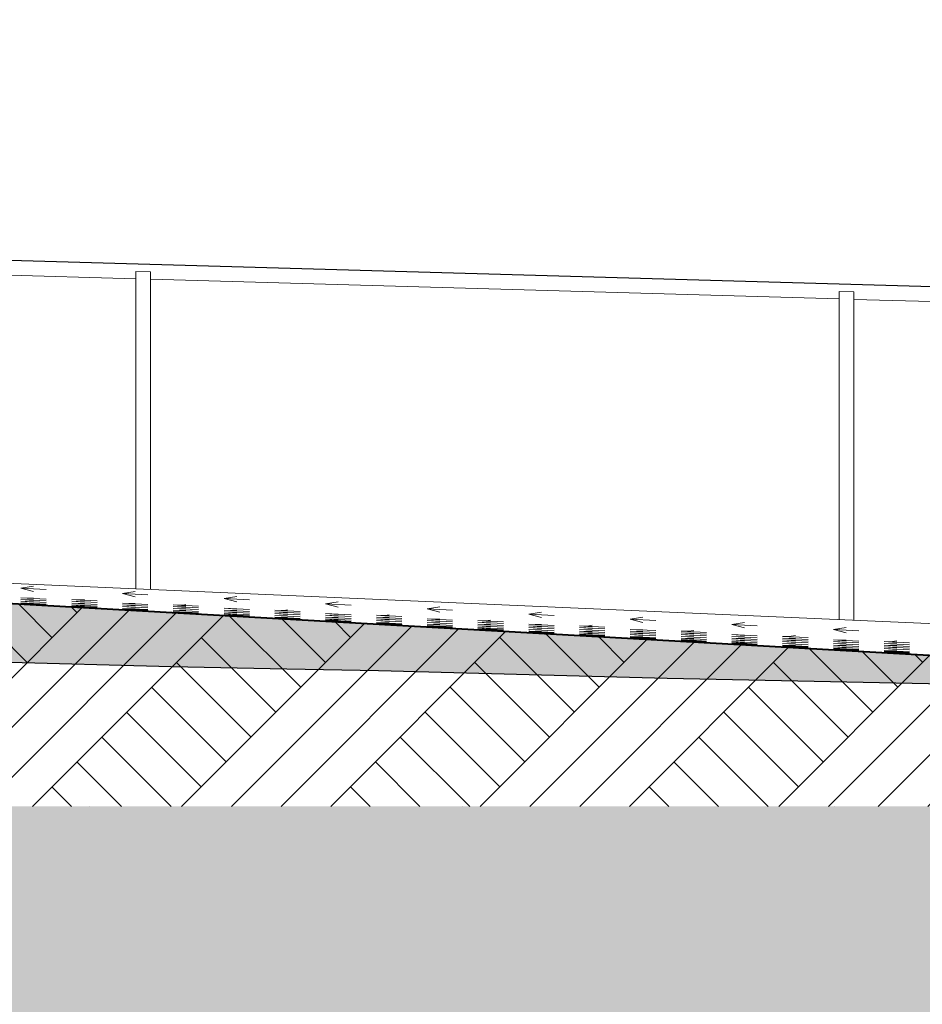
# Model space of a CAD drawing. Header units: millimetres. Extents: x -4481 to 79246, y -53000 to 18468.
# Tile 46 of 48: x 66160 to 69239, y -1675 to 1683. Entities that reach past the tile are written whole.
import ezdxf

# ---------------------------------------------------------------- set-up
doc = ezdxf.new("R2010")
doc.units = ezdxf.units.MM
doc.header["$MEASUREMENT"] = 0
doc.linetypes.add('Points', pattern=[1269.999981, 0, -1269.999981])
for name, color, linetype in [('Nouveau_0', 7, 'Continuous'), ('Nouveau__ DÉBLAIS REMBLAIS', 7, 'Continuous'), ('Nouveau_Equip - Escaliers et ascenseurs', 7, 'Continuous'), ('Nouveau_Terrain - modifié', 7, 'Continuous'), ('Terrain - original', 7, 'Continuous')]:
    doc.layers.add(name, color=color, linetype=linetype)
doc.linetypes.add('_TN', pattern='A,0,[2,PROJET COUPE BB_21.Shx,S=126.984127,R=0,X=0,Y=0],-16000,0', length=16000)
pattern_1 = [(45, (0, 0), (-254.5584, 254.5584), []), (45, (-84.85, 84.85), (-509.117, 509.117), []), (45, (-169.7, 169.7), (-509.117, 509.117), []), (135, (-254.56, 254.56), (84.85281, 84.85281), [360, -360])]

# ---------------------------------------------------------------- blocks, each defined once
blk = doc.blocks.new('Élément de coupe_16')
at = {"layer": 'Terrain - original', "linetype": 'Continuous', "lineweight": 13}
h = blk.add_hatch(dxfattribs=at)
h.set_pattern_fill('__TERRE_VÉGÉTALISÉE', style=0, pattern_type=2)
h.set_pattern_definition(pattern_1)
h.paths.add_polyline_path([(-565.7, 965.1), (-4480.9, 349.6), (-4480.9, -53000), (79246.1, -53000), (79246.1, -778.5), (74371.3, -674.1), (74371.3, -1000), (9244.8, -1000), (9244.8, 1401), (731.6, 1682.7), (523.7, 1468), (24.2, 1109.4)])
blk = doc.blocks.new('Élément de coupe_65')
at = {"layer": 'Nouveau_Terrain - modifié', "linetype": 'Continuous', "lineweight": 5}
h = blk.add_hatch(dxfattribs=at)
h.set_pattern_fill('__TERRE_VÉGÉTALISÉE', style=0, pattern_type=2)
h.set_pattern_definition(pattern_1)
h.paths.add_polyline_path([(74371.3, -1000), (74371.3, -766.9), (70552.6, -557), (60668, 0), (60668, -1000)])
at = {"layer": 'Nouveau_Terrain - modifié', "color": 7, "linetype": 'Continuous', "lineweight": 13}
for p, q in [((66791.2, -268.1), (60668, 0)), ((66164.3, -256.1), (66207.6, -249.3)), ((66164.3, -256.1), (66250.9, -260.5)), ((66164.3, -256.1), (66207.6, -267.4)), ((66510.8, -273.7), (66554.1, -266.9)), ((66164.3, -288.6), (66250.9, -293.1)), ((66164.3, -288.6), (66207.6, -291.6)), ((66164.3, -288.6), (66207.6, -290.1)), ((66164.3, -294.7), (66250.9, -299.1)), ((66164.3, -294.7), (66207.6, -297.6)), ((66164.3, -294.7), (66207.6, -296.1)), ((66164.3, -300.7), (66250.9, -305.2)), ((66164.3, -300.7), (66207.6, -303.7)), ((66164.3, -300.7), (66207.6, -302.2)), ((66337.5, -294.6), (66424.1, -299.1)), ((66337.5, -294.6), (66380.8, -297.6)), ((66337.5, -294.6), (66372, -295.8)), ((66337.5, -300.6), (66424.1, -305.1)), ((66337.5, -300.6), (66380.8, -303.6)), ((66337.5, -300.6), (66380.8, -302.1)), ((66372, -295.8), (66380.8, -294.4)), ((66510.8, -273.7), (66597.4, -278.1)), ((66510.8, -273.7), (66554.1, -285)), ((66857.2, -291.3), (66900.5, -284.4)), ((66857.2, -291.3), (66943.8, -295.7)), ((66857.2, -291.3), (66900.5, -302.6)), ((67203.6, -308.9), (67246.9, -302)), ((66164.3, -306), (66250.9, -310.8)), ((66164.3, -306), (66207.6, -308.6)), ((66164.3, -306), (66202, -308)), ((66164.3, -307.1), (66250.9, -311.9)), ((66164.3, -307.1), (66207.6, -309.6)), ((66164.3, -307.1), (66207.6, -309.4)), ((66164.3, -308.2), (66250.9, -312.9)), ((66164.3, -308.2), (66207.6, -310.7)), ((66164.3, -308.2), (66207.6, -310.4)), ((66164.3, -309.3), (66250.9, -314)), ((66164.3, -309.3), (66207.6, -311.8)), ((66164.3, -309.3), (66207.6, -311.5)), ((66202, -308), (66207.6, -308.2)), ((66337.5, -306.6), (66424.1, -311.1)), ((66337.5, -306.6), (66380.8, -309.6)), ((66337.5, -306.6), (66380.8, -308.1)), ((66337.5, -312.7), (66424.1, -317.1)), ((66337.5, -312.7), (66380.8, -315.6)), ((66337.5, -312.7), (66380.8, -314.1)), ((66337.5, -316.1), (66424.1, -320.9)), ((66337.5, -316.1), (66380.8, -318.6)), ((66337.5, -316.1), (66380.8, -318.3)), ((66337.5, -317.2), (66424.1, -321.9)), ((66337.5, -317.2), (66380.8, -319.7)), ((66337.5, -317.2), (66380.8, -319.4)), ((66337.5, -318.2), (66424.1, -323)), ((66337.5, -318.2), (66380.8, -320.8)), ((66337.5, -318.2), (66380.8, -320.5)), ((66337.5, -319.3), (66424.1, -324.1)), ((66337.5, -319.3), (66380.8, -321.8)), ((66337.5, -319.3), (66380.8, -321.6)), ((66510.8, -306.6), (66597.4, -311)), ((66510.8, -306.6), (66554.1, -309.6)), ((66510.8, -306.6), (66554.1, -308.1)), ((66510.8, -312.6), (66597.4, -317.1)), ((66510.8, -312.6), (66554.1, -315.6)), ((66510.8, -312.6), (66554.1, -314.1)), ((66510.8, -318.6), (66597.4, -323.1)), ((66510.8, -318.6), (66554.1, -321.6)), ((66510.8, -318.6), (66554.1, -320.1)), ((66510.8, -324.6), (66597.4, -329.1)), ((66510.8, -324.6), (66551.3, -327.4)), ((66510.8, -324.6), (66554.1, -326.1)), ((66510.8, -326.2), (66597.4, -330.9)), ((66510.8, -326.2), (66554.1, -328.7)), ((66510.8, -326.2), (66554.1, -328.4)), ((66510.8, -327.2), (66597.4, -332)), ((66510.8, -327.2), (66554.1, -329.7)), ((66510.8, -327.2), (66554.1, -329.5)), ((66510.8, -328.3), (66597.4, -333.1)), ((66510.8, -328.3), (66554.1, -330.8)), ((66510.8, -328.3), (66554.1, -330.5)), ((66540.8, -330.9), (66554.1, -331.6)), ((66551.3, -327.4), (66554.1, -327.6)), ((66684, -312.5), (66770.6, -317)), ((66684, -312.5), (66727.3, -315.5)), ((66684, -312.5), (66716.6, -313.6)), ((66684, -318.5), (66770.6, -323)), ((66684, -318.5), (66727.3, -321.5)), ((66684, -318.5), (66727.3, -320)), ((66684, -324.6), (66770.6, -329)), ((66684, -324.6), (66727.3, -327.6)), ((66684, -324.6), (66727.3, -326)), ((66684, -330.6), (66770.6, -335.1)), ((66684, -330.6), (66727.3, -333.6)), ((66684, -330.6), (66727.3, -332.1)), ((66684, -335.1), (66770.6, -339.9)), ((66684, -335.1), (66727.3, -337.6)), ((66684, -335.1), (66727.3, -337.4)), ((66716.6, -313.6), (66727.3, -311.9)), ((66857.2, -324.5), (66943.8, -329)), ((66857.2, -324.5), (66900.5, -327.5)), ((66857.2, -324.5), (66900.5, -326)), ((66857.2, -330.5), (66943.8, -335)), ((66857.2, -330.5), (66900.5, -333.5)), ((66857.2, -330.5), (66900.5, -332)), ((67030.4, -330.4), (67117, -334.9)), ((67030.4, -330.4), (67073.7, -333.4)), ((67030.4, -330.4), (67061.3, -331.5)), ((67061.3, -331.5), (67073.7, -329.5)), ((67203.6, -308.9), (67290.2, -313.3)), ((67203.6, -308.9), (67246.9, -320.2)), ((67550, -326.5), (67593.3, -319.6)), ((67550, -326.5), (67636.6, -330.9)), ((67550, -326.5), (67593.3, -337.8)), ((66684, -336.2), (66770.6, -341)), ((66684, -336.2), (66727.3, -338.7)), ((66684, -336.2), (66727.3, -338.5)), ((66684, -337.3), (66770.6, -342)), ((66684, -337.3), (66727.3, -339.8)), ((66684, -337.3), (66727.3, -339.5)), ((66684, -338.4), (66770.6, -343.1)), ((66684, -338.4), (66727.3, -340.9)), ((66684, -338.4), (66727.3, -340.6)), ((66857.2, -336.5), (66943.8, -341)), ((66857.2, -336.5), (66900.5, -339.5)), ((66857.2, -336.5), (66900.5, -338)), ((66857.2, -342.6), (66943.8, -347)), ((66857.2, -342.6), (66900.5, -345.6)), ((66857.2, -342.6), (66900.5, -344)), ((66857.2, -345.2), (66943.8, -350)), ((66857.2, -345.2), (66900.5, -347.7)), ((66857.2, -345.2), (66900.5, -347.4)), ((66857.2, -346.3), (66943.8, -351)), ((66857.2, -346.3), (66900.5, -348.8)), ((66857.2, -346.3), (66900.5, -348.5)), ((66857.2, -347.3), (66943.8, -352.1)), ((66857.2, -347.3), (66900.5, -349.9)), ((66857.2, -347.3), (66900.5, -349.6)), ((66857.2, -348.4), (66943.8, -353.2)), ((66857.2, -348.4), (66900.5, -350.9)), ((66857.2, -348.4), (66900.5, -350.7)), ((67030.4, -336.5), (67117, -341)), ((67030.4, -336.5), (67073.7, -339.5)), ((67030.4, -336.5), (67073.7, -338)), ((67030.4, -342.5), (67117, -347)), ((67030.4, -342.5), (67073.7, -345.5)), ((67030.4, -342.5), (67073.7, -344)), ((67030.4, -348.5), (67117, -353)), ((67030.4, -348.5), (67073.7, -351.5)), ((67030.4, -348.5), (67073.7, -350)), ((67030.4, -354.2), (67117, -358.9)), ((67030.4, -354.2), (67073.7, -356.7)), ((67030.4, -354.2), (67051.2, -355.3)), ((67030.4, -355.2), (67117, -360)), ((67030.4, -355.2), (67073.7, -357.8)), ((67030.4, -355.2), (67073.7, -357.5)), ((67030.4, -356.3), (67117, -361.1)), ((67030.4, -356.3), (67073.7, -358.8)), ((67030.4, -356.3), (67073.7, -358.6)), ((67030.4, -357.4), (67117, -362.2)), ((67030.4, -357.4), (67073.7, -359.9)), ((67030.4, -357.4), (67073.7, -359.6)), ((67030.4, -358.5), (67117, -363.2)), ((67030.4, -358.5), (67059.5, -360.2)), ((67030.4, -358.5), (67073.7, -360.7)), ((67051.2, -355.3), (67073.7, -356)), ((67203.6, -342.4), (67290.2, -346.9)), ((67203.6, -342.4), (67246.9, -345.4)), ((67203.6, -342.4), (67246.9, -343.9)), ((67203.6, -348.4), (67290.2, -352.9)), ((67203.6, -348.4), (67246.9, -351.4)), ((67203.6, -348.4), (67246.9, -349.9)), ((67203.6, -354.5), (67290.2, -359)), ((67203.6, -354.5), (67246.9, -357.5)), ((67203.6, -354.5), (67246.9, -356)), ((67203.6, -360.5), (67290.2, -365)), ((67203.6, -360.5), (67246.9, -363.5)), ((67203.6, -360.5), (67246.9, -362)), ((67203.6, -364.2), (67290.2, -369)), ((67203.6, -364.2), (67246.9, -366.7)), ((67203.6, -364.2), (67246.9, -366.5)), ((67203.6, -365.3), (67290.2, -370.1)), ((67203.6, -365.3), (67246.9, -367.8)), ((67203.6, -365.3), (67246.9, -367.5)), ((67203.6, -366.4), (67290.2, -371.1)), ((67203.6, -366.4), (67246.9, -368.9)), ((67203.6, -366.4), (67246.9, -368.6)), ((67203.6, -367.4), (67290.2, -372.2)), ((67203.6, -367.4), (67246.9, -370)), ((67203.6, -367.4), (67246.9, -369.7)), ((67376.8, -348.4), (67463.4, -352.9)), ((67376.8, -348.4), (67420.1, -351.4)), ((67376.8, -348.4), (67405.9, -349.4)), ((67376.8, -354.4), (67463.4, -358.9)), ((67376.8, -354.4), (67420.1, -357.4)), ((67376.8, -354.4), (67420.1, -355.9)), ((67376.8, -360.4), (67463.4, -364.9)), ((67376.8, -360.4), (67420.1, -363.4)), ((67376.8, -360.4), (67420.1, -361.9)), ((67376.8, -366.4), (67463.4, -370.9)), ((67376.8, -366.4), (67420.1, -369.4)), ((67376.8, -366.4), (67420.1, -367.9)), ((67405.9, -349.4), (67420.1, -347.1)), ((67550, -360.4), (67636.6, -364.8)), ((67550, -360.4), (67593.3, -363.4)), ((67550, -360.4), (67593.3, -361.8)), ((67550, -366.4), (67636.6, -370.9)), ((67550, -366.4), (67593.3, -369.4)), ((67550, -366.4), (67593.3, -367.9)), ((67723.2, -366.3), (67809.8, -370.8)), ((67723.2, -366.3), (67766.5, -369.3)), ((67723.2, -366.3), (67750.6, -367.3)), ((67750.6, -367.3), (67766.5, -364.7)), ((67896.4, -344.1), (67939.7, -337.2)), ((67896.4, -344.1), (67983, -348.5)), ((67896.4, -344.1), (67939.7, -355.4)), ((68242.8, -361.7), (68286.1, -354.8)), ((68242.8, -361.7), (68329.4, -366.1)), ((68242.8, -361.7), (68286.1, -373)), ((67376.8, -372.5), (67463.4, -377)), ((67376.8, -372.5), (67420.1, -375.5)), ((67376.8, -372.5), (67420.1, -374)), ((67376.8, -374.3), (67463.4, -379)), ((67376.8, -374.3), (67420.1, -376.8)), ((67376.8, -374.3), (67420.1, -376.5)), ((67376.8, -375.4), (67463.4, -380.1)), ((67376.8, -375.4), (67420.1, -377.9)), ((67376.8, -375.4), (67420.1, -377.6)), ((67376.8, -376.4), (67463.4, -381.2)), ((67376.8, -376.4), (67420.1, -378.9)), ((67376.8, -376.4), (67420.1, -378.7)), ((67376.8, -377.5), (67463.4, -382.3)), ((67376.8, -377.5), (67420.1, -380)), ((67376.8, -377.5), (67420.1, -379.8)), ((67550, -372.4), (67636.6, -376.9)), ((67550, -372.4), (67593.3, -375.4)), ((67550, -372.4), (67593.3, -373.9)), ((67550, -378.4), (67636.6, -382.9)), ((67550, -378.4), (67593.3, -381.4)), ((67550, -378.4), (67593.3, -379.9)), ((67550, -383.3), (67636.6, -388)), ((67550, -383.3), (67593.3, -385.8)), ((67550, -383.3), (67593.3, -385.5)), ((67550, -384.3), (67636.6, -389.1)), ((67550, -384.3), (67593.3, -386.9)), ((67550, -384.3), (67593.3, -386.6)), ((67550, -385.4), (67636.6, -390.2)), ((67550, -385.4), (67593.3, -387.9)), ((67550, -385.4), (67593.3, -387.7)), ((67550, -386.5), (67636.6, -391.2)), ((67550, -386.5), (67593.3, -389)), ((67550, -386.5), (67593.3, -388.7)), ((67550, -387.6), (67636.6, -392.3)), ((67550, -387.6), (67593.3, -390.1)), ((67550, -387.6), (67593.3, -389.8)), ((67723.2, -372.3), (67809.8, -376.8)), ((67723.2, -372.3), (67766.5, -375.3)), ((67723.2, -372.3), (67766.5, -373.8)), ((67723.2, -378.4), (67809.8, -382.8)), ((67723.2, -378.4), (67766.5, -381.4)), ((67723.2, -378.4), (67766.5, -379.8)), ((67723.2, -384.4), (67809.8, -388.9)), ((67723.2, -384.4), (67766.5, -387.4)), ((67723.2, -384.4), (67766.5, -385.9)), ((67723.2, -390.4), (67809.8, -394.9)), ((67723.2, -390.4), (67766.5, -393.4)), ((67723.2, -390.4), (67766.5, -391.9)), ((67723.2, -393.3), (67809.8, -398.1)), ((67723.2, -393.3), (67766.5, -395.8)), ((67723.2, -393.3), (67766.5, -395.6)), ((67723.2, -394.4), (67809.8, -399.2)), ((67723.2, -394.4), (67766.5, -396.9)), ((67723.2, -394.4), (67766.5, -396.6)), ((67723.2, -395.5), (67809.8, -400.2)), ((67723.2, -395.5), (67766.5, -398)), ((67723.2, -395.5), (67766.5, -397.7)), ((67723.2, -396.5), (67809.8, -401.3)), ((67723.2, -396.5), (67766.5, -399.1)), ((67723.2, -396.5), (67766.5, -398.8)), ((67736.9, -398.3), (67766.5, -399.9)), ((67767.6, -400.1), (67809.8, -402.4)), ((67896.4, -378.3), (67983, -382.8)), ((67896.4, -378.3), (67939.7, -381.3)), ((67896.4, -378.3), (67939.7, -379.8)), ((67896.4, -384.3), (67983, -388.8)), ((67896.4, -384.3), (67939.7, -387.3)), ((67896.4, -384.3), (67939.7, -385.8)), ((67896.4, -390.3), (67983, -394.8)), ((67896.4, -390.3), (67939.7, -393.3)), ((67896.4, -390.3), (67939.7, -391.8)), ((67896.4, -396.4), (67983, -400.8)), ((67896.4, -396.4), (67939.7, -399.4)), ((67896.4, -396.4), (67939.7, -397.8)), ((67896.4, -402.3), (67918.2, -403.5)), ((67896.4, -402.3), (67939.7, -404.8)), ((67896.4, -402.3), (67900.4, -402.5)), ((67900.4, -402.5), (67939.7, -403.9)), ((68069.6, -384.2), (68156.2, -388.7)), ((68069.6, -384.2), (68112.9, -387.2)), ((68069.6, -384.2), (68095.2, -385.1)), ((68069.6, -390.3), (68156.2, -394.7)), ((68069.6, -390.3), (68112.9, -393.3)), ((68069.6, -390.3), (68112.9, -391.8)), ((68069.6, -396.3), (68156.2, -400.8)), ((68069.6, -396.3), (68112.9, -399.3)), ((68069.6, -396.3), (68112.9, -397.8)), ((68069.6, -402.3), (68156.2, -406.8)), ((68069.6, -402.3), (68112.9, -405.3)), ((68069.6, -402.3), (68112.9, -403.8)), ((68095.2, -385.1), (68112.9, -382.3)), ((68242.8, -396.2), (68329.4, -400.7)), ((68242.8, -396.2), (68286.1, -399.2)), ((68242.8, -396.2), (68286.1, -397.7)), ((68242.8, -402.2), (68329.4, -406.7)), ((68242.8, -402.2), (68286.1, -405.2)), ((68242.8, -402.2), (68286.1, -403.7)), ((68416, -402.2), (68502.6, -406.7)), ((68416, -402.2), (68459.3, -405.2)), ((68416, -402.2), (68439.9, -403)), ((68439.9, -403), (68459.3, -399.9)), ((68589.2, -379.3), (68632.5, -372.4)), ((68589.2, -379.3), (68675.8, -383.7)), ((68589.2, -379.3), (68632.5, -390.6)), ((68935.6, -396.9), (68978.9, -390)), ((68935.6, -396.9), (69022.2, -401.3)), ((68935.6, -396.9), (68978.9, -408.1)), ((67896.4, -403.4), (67983, -408.1)), ((67896.4, -403.4), (67939.7, -405.9)), ((67896.4, -403.4), (67939.7, -405.6)), ((67896.4, -404.5), (67983, -409.2)), ((67896.4, -404.5), (67939.7, -407)), ((67896.4, -404.5), (67939.7, -406.7)), ((67896.4, -405.5), (67983, -410.3)), ((67896.4, -405.5), (67939.7, -408)), ((67896.4, -405.5), (67939.7, -407.8)), ((67896.4, -406.6), (67983, -411.4)), ((67896.4, -406.6), (67939.7, -409.1)), ((67896.4, -406.6), (67939.7, -408.8)), ((67918.2, -403.5), (67983, -406.9)), ((68069.6, -408.3), (68156.2, -412.8)), ((68069.6, -408.3), (68112.9, -411.3)), ((68069.6, -408.3), (68112.9, -409.8)), ((68069.6, -412.4), (68156.2, -417.1)), ((68069.6, -412.4), (68112.9, -414.9)), ((68069.6, -412.4), (68112.9, -414.6)), ((68069.6, -413.4), (68156.2, -418.2)), ((68069.6, -413.4), (68112.9, -416)), ((68069.6, -413.4), (68112.9, -415.7)), ((68069.6, -414.5), (68156.2, -419.3)), ((68069.6, -414.5), (68112.9, -417)), ((68069.6, -414.5), (68112.9, -416.8)), ((68069.6, -415.6), (68156.2, -420.3)), ((68069.6, -415.6), (68112.9, -418.1)), ((68069.6, -415.6), (68112.9, -417.8)), ((68069.6, -416.7), (68156.2, -421.4)), ((68069.6, -416.7), (68112.9, -419.2)), ((68069.6, -416.7), (68112.9, -418.9)), ((68242.8, -408.3), (68329.4, -412.7)), ((68242.8, -408.3), (68286.1, -411.3)), ((68242.8, -408.3), (68286.1, -409.8)), ((68242.8, -414.3), (68329.4, -418.8)), ((68242.8, -414.3), (68286.1, -417.3)), ((68242.8, -414.3), (68286.1, -415.8)), ((68242.8, -420.3), (68329.4, -424.8)), ((68242.8, -420.3), (68286.1, -423.3)), ((68242.8, -420.3), (68286.1, -421.8)), ((68242.8, -422.4), (68329.4, -427.2)), ((68242.8, -422.4), (68286.1, -424.9)), ((68242.8, -422.4), (68286.1, -424.7)), ((68242.8, -423.5), (68329.4, -428.3)), ((68242.8, -423.5), (68286.1, -426)), ((68242.8, -423.5), (68286.1, -425.7)), ((68242.8, -424.6), (68329.4, -429.3)), ((68242.8, -424.6), (68286.1, -427.1)), ((68242.8, -424.6), (68286.1, -426.8)), ((68242.8, -425.6), (68329.4, -430.4)), ((68242.8, -425.6), (68286.1, -428.2)), ((68242.8, -425.6), (68286.1, -427.9)), ((68242.8, -426.7), (68329.4, -431.5)), ((68242.8, -426.7), (68286.1, -429.2)), ((68242.8, -426.7), (68286.1, -429)), ((68416, -408.2), (68502.6, -412.7)), ((68416, -408.2), (68459.3, -411.2)), ((68416, -408.2), (68459.3, -409.7)), ((68416, -414.2), (68502.6, -418.7)), ((68416, -414.2), (68459.3, -417.2)), ((68416, -414.2), (68459.3, -415.7)), ((68416, -420.2), (68502.6, -424.7)), ((68416, -420.2), (68459.3, -423.2)), ((68416, -420.2), (68459.3, -421.7)), ((68416, -426.3), (68502.6, -430.7)), ((68416, -426.3), (68459.3, -429.3)), ((68416, -426.3), (68459.3, -427.8)), ((68416, -431.4), (68502.6, -436.2)), ((68416, -431.4), (68459.3, -433.9)), ((68416, -431.4), (68459.3, -433.6)), ((68416, -432.5), (68502.6, -437.2)), ((68416, -432.5), (68459.3, -435)), ((68416, -432.5), (68459.3, -434.7)), ((68416, -433.6), (68502.6, -438.3)), ((68416, -433.6), (68459.3, -436.1)), ((68416, -433.6), (68459.3, -435.8)), ((68416, -434.6), (68502.6, -439.4)), ((68416, -434.6), (68459.3, -437.1)), ((68416, -434.6), (68459.3, -436.9)), ((68416, -435.7), (68502.6, -440.5)), ((68416, -435.7), (68459.3, -438.2)), ((68416, -435.7), (68459.3, -437.9)), ((68589.2, -414.2), (68675.8, -418.6)), ((68589.2, -414.2), (68632.5, -417.1)), ((68589.2, -414.2), (68632.5, -415.6)), ((68589.2, -420.2), (68675.8, -424.7)), ((68589.2, -420.2), (68632.5, -423.2)), ((68589.2, -420.2), (68632.5, -421.7)), ((68589.2, -426.2), (68675.8, -430.7)), ((68589.2, -426.2), (68632.5, -429.2)), ((68589.2, -426.2), (68632.5, -427.7)), ((68589.2, -432.2), (68675.8, -436.7)), ((68589.2, -432.2), (68632.5, -435.2)), ((68589.2, -432.2), (68632.5, -433.7)), ((68762.4, -420.1), (68849, -424.6)), ((68762.4, -420.1), (68805.7, -423.1)), ((68762.4, -420.1), (68784.5, -420.9)), ((68762.4, -426.1), (68849, -430.6)), ((68762.4, -426.1), (68805.7, -429.1)), ((68762.4, -426.1), (68805.7, -427.6)), ((68762.4, -432.2), (68849, -436.6)), ((68762.4, -432.2), (68805.7, -435.1)), ((68762.4, -432.2), (68805.7, -433.6)), ((68784.5, -420.9), (68805.7, -417.5)), ((68935.6, -432.1), (69022.2, -436.6)), ((68935.6, -432.1), (68978.9, -435.1)), ((68935.6, -432.1), (68978.9, -433.6)), ((69129.2, -438.7), (69152.1, -435.1)), ((68454.6, -438.8), (68459.3, -439)), ((68589.2, -438.2), (68675.8, -442.7)), ((68589.2, -438.2), (68632.5, -441.2)), ((68589.2, -438.2), (68632.5, -439.7)), ((68589.2, -441.5), (68675.8, -446.2)), ((68589.2, -441.5), (68632.5, -444)), ((68589.2, -441.5), (68632.5, -443.7)), ((68589.2, -442.5), (68675.8, -447.3)), ((68589.2, -442.5), (68632.5, -445)), ((68589.2, -442.5), (68632.5, -444.8)), ((68589.2, -443.6), (68675.8, -448.4)), ((68589.2, -443.6), (68632.5, -446.1)), ((68589.2, -443.6), (68632.5, -445.9)), ((68589.2, -444.7), (68675.8, -449.4)), ((68589.2, -444.7), (68632.5, -447.2)), ((68589.2, -444.7), (68632.5, -446.9)), ((68589.2, -445.8), (68675.8, -450.5)), ((68589.2, -445.8), (68632.5, -448.3)), ((68589.2, -445.8), (68632.5, -448)), ((68762.4, -438.2), (68849, -442.7)), ((68762.4, -438.2), (68805.7, -441.2)), ((68762.4, -438.2), (68805.7, -439.7)), ((68762.4, -444.2), (68849, -448.7)), ((68762.4, -444.2), (68805.7, -447.2)), ((68762.4, -444.2), (68805.7, -445.7)), ((68762.4, -450.2), (68849, -454.7)), ((68762.4, -450.2), (68782.6, -451.6)), ((68762.4, -450.2), (68805.7, -451.7)), ((68762.4, -451.5), (68849, -456.3)), ((68762.4, -451.5), (68805.7, -454)), ((68762.4, -451.5), (68805.7, -453.8)), ((68762.4, -452.6), (68849, -457.3)), ((68762.4, -452.6), (68805.7, -455.1)), ((68762.4, -452.6), (68805.7, -454.8)), ((68762.4, -453.7), (68849, -458.4)), ((68762.4, -453.7), (68805.7, -456.2)), ((68762.4, -453.7), (68805.7, -455.9)), ((68762.4, -454.7), (68849, -459.5)), ((68762.4, -454.7), (68805.7, -457.2)), ((68762.4, -454.7), (68805.7, -457)), ((68762.4, -455.8), (68849, -460.6)), ((68762.4, -455.8), (68805.7, -458.3)), ((68762.4, -455.8), (68805.7, -458.1)), ((68782.6, -451.6), (68805.7, -453)), ((68935.6, -438.1), (69022.2, -442.6)), ((68935.6, -438.1), (68978.9, -441.1)), ((68935.6, -438.1), (68978.9, -439.6)), ((68935.6, -444.1), (69022.2, -448.6)), ((68935.6, -444.1), (68978.9, -447.1)), ((68935.6, -444.1), (68978.9, -445.6)), ((68935.6, -450.2), (69022.2, -454.6)), ((68935.6, -450.2), (68978.9, -453.1)), ((68935.6, -450.2), (68978.9, -451.6)), ((68935.6, -456.2), (69022.2, -460.7)), ((68935.6, -456.2), (68978.9, -459.2)), ((68935.6, -456.2), (68978.9, -457.7)), ((68935.6, -460.5), (69022.2, -465.3)), ((68935.6, -460.5), (68978.9, -463)), ((68935.6, -460.5), (68978.9, -462.7)), ((68935.6, -461.6), (69022.2, -466.3)), ((68935.6, -461.6), (68978.9, -464.1)), ((68935.6, -461.6), (68978.9, -463.8)), ((68935.6, -462.6), (69022.2, -467.4)), ((68935.6, -462.6), (68978.9, -465.2)), ((68935.6, -462.6), (68978.9, -464.9)), ((68935.6, -463.7), (69022.2, -468.5)), ((68935.6, -463.7), (68978.9, -466.2)), ((68935.6, -463.7), (68978.9, -466)), ((68935.6, -464.8), (69022.2, -469.6)), ((68935.6, -464.8), (68978.9, -467.3)), ((68935.6, -464.8), (68978.9, -467)), ((68935.6, -465.9), (69022.2, -470.6)), ((68935.6, -465.9), (68942.4, -466.3)), ((68935.6, -465.9), (68978.9, -468.1)), ((69108.8, -438), (69195.4, -442.5)), ((69108.8, -438), (69152.1, -441)), ((69108.8, -438), (69129.2, -438.7)), ((69108.8, -444.1), (69195.4, -448.5)), ((69108.8, -444.1), (69152.1, -447.1)), ((69108.8, -444.1), (69152.1, -445.5)), ((69108.8, -450.1), (69195.4, -454.6)), ((69108.8, -450.1), (69152.1, -453.1)), ((69108.8, -450.1), (69152.1, -451.6)), ((69108.8, -456.1), (69195.4, -460.6)), ((69108.8, -456.1), (69152.1, -459.1)), ((69108.8, -456.1), (69152.1, -457.6)), ((69108.8, -462.1), (69195.4, -466.6)), ((69108.8, -462.1), (69152.1, -465.1)), ((69108.8, -462.1), (69152.1, -463.6)), ((69108.8, -468.2), (69195.4, -472.6)), ((69108.8, -468.2), (69152.1, -471.1)), ((69108.8, -468.2), (69152.1, -469.6)), ((69108.8, -470.6), (69195.4, -475.3)), ((69108.8, -470.6), (69152.1, -473.1)), ((69108.8, -470.6), (69152.1, -472.8)), ((69108.8, -471.6), (69195.4, -476.4)), ((69108.8, -471.6), (69152.1, -474.1)), ((69108.8, -471.6), (69152.1, -473.9)), ((69108.8, -472.7), (69195.4, -477.5)), ((69108.8, -472.7), (69152.1, -475.2)), ((69108.8, -472.7), (69152.1, -474.9)), ((69108.8, -473.8), (69195.4, -478.5)), ((69108.8, -473.8), (69152.1, -476.3)), ((69108.8, -473.8), (69152.1, -476)), ((69108.8, -474.8), (69195.4, -479.6)), ((69108.8, -474.8), (69152.1, -477.4)), ((69108.8, -474.8), (69152.1, -477.1))]:
    blk.add_line(p, q, dxfattribs=at)
at = {"layer": 'Nouveau_Terrain - modifié', "color": 251, "linetype": 'Continuous', "lineweight": 13}
blk.add_line((77677.7, -744.9), (66791.2, -268.1), dxfattribs=at)
at = {"layer": 'Nouveau_Terrain - modifié', "color": 7, "linetype": 'Continuous', "lineweight": 40, "flags": 128}
blk.add_lwpolyline([(60668, 0), (70552.6, -557), (74371.3, -766.9)], dxfattribs=at)
blk = doc.blocks.new('Élément de coupe_102')
at = {"layer": 'Nouveau_0', "color": 255, "linetype": 'Points', "lineweight": 0, "flags": 128}
blk.add_lwpolyline([(9244.8, -1000), (24232, -1000), (24722, -1000), (24922, -1000), (59978, -1000), (60168, -1000), (60178, -1000), (60668, -1000), (74371.3, -1000)], dxfattribs=at)
blk = doc.blocks.new('Élément de coupe_107')
at = {"layer": 'Nouveau_Equip - Escaliers et ascenseurs', "color": 251, "linetype": 'Continuous', "lineweight": 13}
for p, q in [((68955.3, 756), (69005.3, 754.6)), ((68955.3, -362.9), (68955.3, 756)), ((69005.3, -365.1), (69005.3, 754.6)), ((69005.3, -365.1), (69005.3, 729))]:
    blk.add_line(p, q, dxfattribs=at)
blk = doc.blocks.new('Élément de coupe_108')
at = {"layer": 'Nouveau_Equip - Escaliers et ascenseurs', "color": 251, "linetype": 'Continuous', "lineweight": 13}
for p, q in [((66556.6, 824.5), (66606.6, 823.1)), ((66556.6, -257.9), (66556.6, 824.5)), ((66606.6, -260.1), (66606.6, 823.1)), ((66606.6, -260.1), (66606.6, 797.6))]:
    blk.add_line(p, q, dxfattribs=at)
blk = doc.blocks.new('Élément de coupe_192')
at = {"layer": 'Nouveau_Equip - Escaliers et ascenseurs', "color": 251, "linetype": 'Continuous', "lineweight": 13}
for p, q in [((75707.2, 588.8), (60358, 1027)), ((75707.2, 587.5), (60358, 1026.1)), ((66556.6, 799), (64207.9, 866.1)), ((68955.3, 730.5), (66606.6, 797.6)), ((71353.9, 661.9), (69005.3, 729))]:
    blk.add_line(p, q, dxfattribs=at)

msp = doc.modelspace()

# ---------------------------------------------------------------- hatches: boundary and pattern name
at = {"layer": 'Nouveau__ DÉBLAIS REMBLAIS', "linetype": 'Continuous', "lineweight": 0}
msp.add_hatch(color=174, dxfattribs=at).paths.add_polyline_path([(60668, -379.596), (60931.308, -386.945), (61779.27, -410.282), (62747.338, -430.202), (63682.099, -455.758), (65702.117, -497.204), (66677.031, -523.891), (67071.396, -531.815), (67383.845, -537.875), (68369.088, -564.192), (69694.808, -590.108), (70049.668, -595.851), (70999.049, -620.856), (71378.669, -627.141), (71775.793, -633.747), (72104.716, -642.109), (70410.968, -549.011), (60668.083, -0.005), (60668, 0), (60668, -50)])

# ---------------------------------------------------------------- linework, layer by layer
at = {"layer": 'Terrain - original', "color": 1, "linetype": '_TN', "lineweight": 25}
for p, q in [((66677.031, -523.891), (65702.117, -497.204)), ((67071.396, -531.815), (66677.031, -523.891)), ((67383.845, -537.875), (67071.396, -531.815)), ((68369.088, -564.192), (67383.845, -537.875)), ((69694.808, -590.108), (68369.088, -564.192))]:
    msp.add_line(p, q, dxfattribs=at)

# ---------------------------------------------------------------- block references
at = {"layer": 'Nouveau_0', "lineweight": 0}
msp.add_blockref('Élément de coupe_102', (0, 0), dxfattribs=at)
at = {"layer": 'Nouveau_Equip - Escaliers et ascenseurs', "lineweight": 0}
for name in ['Élément de coupe_192', 'Élément de coupe_108', 'Élément de coupe_107']:
    msp.add_blockref(name, (0, 0), dxfattribs=at)
at = {"layer": 'Nouveau_Terrain - modifié', "lineweight": 0}
msp.add_blockref('Élément de coupe_65', (0, 0), dxfattribs=at)
at = {"layer": 'Terrain - original', "lineweight": 0}
msp.add_blockref('Élément de coupe_16', (0, 0), dxfattribs=at)

doc.saveas('drawing.dxf')
